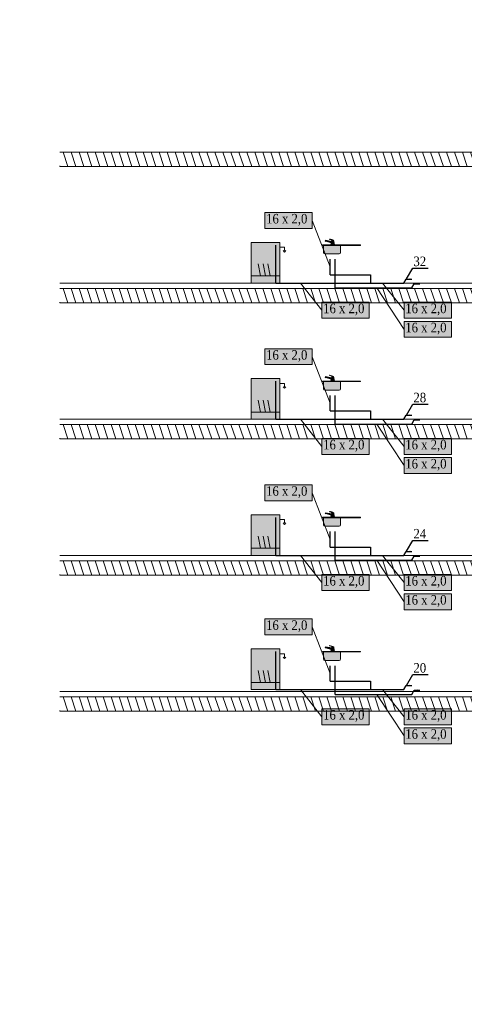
# Model space of a CAD drawing. Header units: millimetres. Extents: x -102560 to 77680, y 7163 to 33028.
# Tile 53 of 80: x -60900 to -51587, y 9599 to 30206. Entities that reach past the tile are written whole.
import ezdxf
from ezdxf import colors
from ezdxf.entities.mleader import LeaderData, LeaderLine
from ezdxf.enums import TextEntityAlignment as Align
from ezdxf.math import Vec2, Vec3

# ---------------------------------------------------------------- set-up
doc = ezdxf.new("R2010")
doc.units = ezdxf.units.MM
for name, color, linetype, lineweight, true_color in [('IS_Działka wody ciepłej', 1, 'Continuous', 30, 0xff0000), ('IS_Działka wody zimnej_etykieta', 7, 'Continuous', 0, 0x000000), ('IS_Konstrukcja (Rozwinięcie)', 7, 'Continuous', 9, 0x000000), ('IS_Odbiornik2', 7, 'Continuous', 0, 0x000000), ('IS_Zlew', 7, 'Continuous', 5, 0x000000), ('IS_Zmywarka', 7, 'Continuous', 5, 0x000000)]:
    doc.layers.add(name, color=color, linetype=linetype, lineweight=lineweight, true_color=true_color)
for name, color, linetype, lineweight in [('IS_Działka wody zimnej', 5, 'Continuous', 30), ('RR_IWK_ciepla woda', 10, 'C.W.U.', 40), ('RR_IWK_opisy', 7, 'Continuous', 0)]:
    doc.layers.add(name, color=color, linetype=linetype, lineweight=lineweight)
doc.styles.add('Garamond_____', font='GARA.TTF')
doc.styles.add('RR', font='GARA.TTF', dxfattribs={"height": 200})
doc.styles.get("Standard").update_dxf_attribs({"font": 'arial.ttf'})
doc.linetypes.add('C.W.U.', pattern='A,16.8,-4.8,["C.W.U.",Standard,S=2.4,R=0,X=-2.4,Y=-1.2],-10.2', length=31.8)

# ---------------------------------------------------------------- blocks, each defined once
blk = doc.blocks.new('16_TypRysWodKan_ZmywarkaCzescKan_00000000-0000-0000-0000-000000000000_Normal')
at = {"layer": 'IS_Zmywarka', "lineweight": 50, "true_color": 0xffffff, "transparency": 33554687}
blk.add_hatch(color=7, dxfattribs=at).paths.add_polyline_path([(-0.3, 0.425), (-0.3, -0.425), (0.3, -0.425), (0.3, 0.425)])
at = {"layer": 'IS_Zmywarka', "lineweight": -2}
blk.add_lwpolyline([(-0.3, 0.425), (0.3, 0.425), (0.3, -0.425), (-0.3, -0.425)], close=True, dxfattribs=at)
for points in [[(-0.43, 0.255), (-0.4, 0.225), (-0.37, 0.255)], [(-0.3, 0.325), (-0.4, 0.325), (-0.4, 0.255)], [(0, -0.275), (0.05, -0.025)], [(0.1, -0.275), (0.15, -0.025)]]:
    blk.add_lwpolyline(points, dxfattribs=at)
for points in [[(-0.1, -0.275, 0), (-0.05, -0.025, 0)], [(-0.3, -0.275, 0), (0.3, -0.275, 0)]]:
    blk.add_polyline3d(points, dxfattribs=at)
blk = doc.blocks.new('16_TypRysWodKan_Zlewozmywak1KRusztem_00000000-0000-0000-0000-000000000000_Normal')
at = {"layer": 'IS_Zlew', "lineweight": 50, "true_color": 0xffffff, "transparency": 33554687}
blk.add_hatch(color=7, dxfattribs=at).paths.add_polyline_path([(-0.4, 0.095), (-0.4, 0.085), (0.4, 0.085), (0.4, 0.095)])
h = blk.add_hatch(color=7, dxfattribs=at)
edge = h.paths.add_edge_path(flags=0)
edge.add_spline(control_points=[(0.02, 0.085), (0.02, 0.01), (0.02, 0.04), (0.02, -0.065), (0.02, -0.085), (0.03, -0.095), (0.05, -0.095), (0.2, -0.095), (0.16, -0.095), (0.35, -0.095), (0.37, -0.095), (0.38, -0.085), (0.38, -0.065), (0.38, 0.005), (0.38, -0.02), (0.38, 0.085), (0.2, 0.085), (0.2, 0.085), (0.02, 0.085)], knot_values=[0, 0, 0, 0, 1, 1, 1, 2, 2, 2, 3, 3, 3, 4, 4, 4, 5, 5, 5, 6, 6, 6, 6], weights=[1, 1, 1, 1, 1, 1, 1, 1, 1, 1, 1, 1, 1, 1, 1, 1, 1, 1, 1], degree=3, periodic=0)
at = {"layer": 'IS_Zlew', "lineweight": -2}
blk.add_lwpolyline([(-0.4, 0.095), (0.4, 0.095), (0.4, 0.085), (-0.4, 0.085)], close=True, dxfattribs=at)
blk.add_open_spline([(0.02, 0.085), (0.02, 0.01), (0.02, 0.04), (0.02, -0.065), (0.02, -0.085), (0.03, -0.095), (0.05, -0.095), (0.2, -0.095), (0.16, -0.095), (0.35, -0.095), (0.37, -0.095), (0.38, -0.085), (0.38, -0.065), (0.38, 0.005), (0.38, -0.02), (0.38, 0.085)], degree=3, knots=[0, 0, 0, 0, 1, 1, 1, 2, 2, 2, 3, 3, 3, 4, 4, 4, 5, 5, 5, 5], dxfattribs=at)
blk = doc.blocks.new('16_TypRysWodKan_BateriaStojacaRuchWyl_00000000-0000-0000-0000-000000000000_Normal')
at = {"layer": 'IS_Odbiornik2', "lineweight": 50, "true_color": 0xffffff, "transparency": 33554687}
blk.add_hatch(color=7, dxfattribs=at).paths.add_polyline_path([(-0.01776, -0.06), (0.06224, -0.06), (0.05224, -0.02), (0.16724, 0.015), (0.16724, 0.01), (0.18224, 0.015), (0.18224, 0.02), (0.17224, 0.035), (0.04224, 0.01), (-0.00276, 0.01)])
h = blk.add_hatch(color=7, dxfattribs=at)
edge = h.paths.add_edge_path(flags=0)
edge.add_spline(control_points=[(-0.00276, 0.01), (0.01974, 0.01), (0.01974, 0.01), (0.04224, 0.01), (0.04224, 0.03), (0.04224, 0.035), (0.04724, 0.04), (0.05224, 0.045), (0.06224, 0.05), (0.08224, 0.055), (0.08724, 0.055), (0.08724, 0.06), (0.08224, 0.06), (0.07224, 0.06), (0.01224, 0.04), (0.00224, 0.035), (-0.00276, 0.03), (-0.00276, 0.02), (-0.00276, 0.01)], knot_values=[-6, -6, -6, -6, -5, -5, -5, -4, -4, -4, -3, -3, -3, -2, -2, -2, -1, -1, -1, 0, 0, 0, 0], weights=[1, 1, 1, 1, 1, 1, 1, 1, 1, 1, 1, 1, 1, 1, 1, 1, 1, 1, 1], degree=3, periodic=0)
at = {"layer": 'IS_Odbiornik2', "lineweight": -2}
blk.add_lwpolyline([(-0.01776, -0.06), (-0.00276, 0.01), (0.04224, 0.01), (0.17224, 0.035), (0.18224, 0.02), (0.18224, 0.015), (0.18224, 0.015), (0.16724, 0.01), (0.16724, 0.015), (0.05224, -0.02), (0.06224, -0.06)], close=True, dxfattribs=at)
blk.add_polyline3d([(0.18224, 0.02, 0), (0.16724, 0.015, 0)], dxfattribs=at)
blk.add_open_spline([(-0.00276, 0.01), (-0.00276, 0.02), (-0.00276, 0.03), (0.00224, 0.035), (0.01224, 0.04), (0.07224, 0.06), (0.08224, 0.06), (0.08724, 0.06), (0.08724, 0.055), (0.08224, 0.055), (0.06224, 0.05), (0.05224, 0.045), (0.04724, 0.04), (0.04224, 0.035), (0.04224, 0.03), (0.04224, 0.01)], degree=3, knots=[0, 0, 0, 0, 1, 1, 1, 2, 2, 2, 3, 3, 3, 4, 4, 4, 5, 5, 5, 5], dxfattribs=at)

msp = doc.modelspace()

# ---------------------------------------------------------------- hatches: boundary and pattern name
at = {"layer": 'IS_Działka wody ciepłej', "extrusion": (0, 0, -1)}
for points in [[(52517, 24678), (52568, 24695), (52568, 24661)], [(52517, 21828), (52568, 21845), (52568, 21811)], [(52517, 18978), (52568, 18995), (52568, 18961)], [(52517, 16171), (52568, 16188), (52568, 16154)]]:
    msp.add_hatch(color=256, dxfattribs=at).paths.add_polyline_path(points)
at = {"layer": 'IS_Działka wody zimnej', "extrusion": (0, 0, -1)}
for points in [[(52683, 24778), (52734, 24795), (52734, 24761)], [(52683, 21928), (52734, 21945), (52734, 21911)], [(52683, 19078), (52734, 19095), (52734, 19061)], [(52683, 16271), (52734, 16288), (52734, 16254)]]:
    msp.add_hatch(color=256, dxfattribs=at).paths.add_polyline_path(points)
at = {"layer": 'IS_Działka wody zimnej_etykieta', "lineweight": 50, "true_color": 0xffffff, "transparency": 33554687}
for points in [[(-55763, 25836), (-54773, 25836), (-54773, 26170), (-55763, 26170)], [(-54568, 23958), (-53578, 23958), (-53578, 24292), (-54568, 24292)], [(-52848, 23958), (-51858, 23958), (-51858, 24292), (-52848, 24292)], [(-52848, 23558), (-51858, 23558), (-51858, 23891), (-52848, 23891)], [(-55763, 22986), (-54773, 22986), (-54773, 23320), (-55763, 23320)], [(-54568, 21108), (-53578, 21108), (-53578, 21442), (-54568, 21442)], [(-52848, 21108), (-51858, 21108), (-51858, 21442), (-52848, 21442)], [(-52848, 20708), (-51858, 20708), (-51858, 21041), (-52848, 21041)], [(-55763, 20136), (-54773, 20136), (-54773, 20470), (-55763, 20470)], [(-54568, 18258), (-53578, 18258), (-53578, 18592), (-54568, 18592)], [(-52848, 18258), (-51858, 18258), (-51858, 18592), (-52848, 18592)], [(-52848, 17858), (-51858, 17858), (-51858, 18191), (-52848, 18191)], [(-55763, 17329), (-54773, 17329), (-54773, 17663), (-55763, 17663)], [(-54568, 15451), (-53578, 15451), (-53578, 15785), (-54568, 15785)], [(-52848, 15451), (-51858, 15451), (-51858, 15785), (-52848, 15785)], [(-52848, 15051), (-51858, 15051), (-51858, 15385), (-52848, 15385)]]:
    msp.add_hatch(color=7, dxfattribs=at).paths.add_polyline_path(points)
at = {"layer": 'IS_Konstrukcja (Rozwinięcie)', "true_color": 0xc0c0c0, "transparency": 33554687, "extrusion": (0, 0, -1)}
h = msp.add_hatch(dxfattribs=at)
h.set_pattern_fill('ANSI31', color=9, scale=50.000001, angle=206.6202, style=0)
h.set_pattern_definition([(251.62016, (137390, 27280.6), (150.65169, -50.05629), [])])
h.paths.add_polyline_path([(-2610, 27431), (-2610, 27131), (60060, 27131), (60060, 27431)])
h = msp.add_hatch(dxfattribs=at)
h.set_pattern_fill('ANSI31', color=9, scale=50.000001, angle=206.6202, style=0)
h.set_pattern_definition([(251.62016, (137390, 24430.6), (150.65169, -50.05629), [])])
h.paths.add_polyline_path([(-2610, 24581), (-2610, 24281), (60060, 24281), (60060, 24581)])
h = msp.add_hatch(dxfattribs=at)
h.set_pattern_fill('ANSI31', color=9, scale=50.000001, angle=206.6202, style=0)
h.set_pattern_definition([(251.62016, (137390, 21580.6), (150.65169, -50.05629), [])])
h.paths.add_polyline_path([(-2610, 21731), (-2610, 21431), (60060, 21431), (60060, 21731)])
h = msp.add_hatch(dxfattribs=at)
h.set_pattern_fill('ANSI31', color=9, scale=50.000001, angle=206.6202, style=0)
h.set_pattern_definition([(251.62016, (137390, 18730.6), (150.65169, -50.05629), [])])
h.paths.add_polyline_path([(-2610, 18881), (-2610, 18581), (60060, 18581), (60060, 18881)])
h = msp.add_hatch(dxfattribs=at)
h.set_pattern_fill('ANSI31', color=9, scale=50.000001, angle=206.6202, style=0)
h.set_pattern_definition([(251.62016, (137390, 15880.6), (150.65169, -50.05629), [])])
h.paths.add_polyline_path([(-2610, 16031), (-2610, 15731), (60060, 15731), (60060, 16031)])

# ---------------------------------------------------------------- linework, layer by layer
at = {"layer": 'IS_Działka wody ciepłej'}
for p, q in [((-54293, 24592), (-54293, 25193)), ((-54293, 24592), (-52687, 24593)), ((-54293, 21742), (-54293, 22343)), ((-54293, 21742), (-52687, 21743)), ((-54293, 18892), (-54293, 19493)), ((-54293, 18892), (-52687, 18893)), ((-54293, 16085), (-54293, 16686)), ((-54293, 16085), (-52687, 16086))]:
    msp.add_line(p, q, dxfattribs=at)
for points in [[(-52687, 24593), (-52636, 24678), (-52517, 24678)], [(-52687, 21743), (-52636, 21828), (-52517, 21828)], [(-52687, 18893), (-52636, 18978), (-52517, 18978)], [(-52687, 16086), (-52636, 16171), (-52517, 16171)]]:
    msp.add_lwpolyline(points, dxfattribs=at)
at = {"layer": 'IS_Działka wody zimnej'}
for p, q in [((-55534, 24693), (-55534, 25489)), ((-54394, 24868), (-54394, 25193)), ((-54394, 24868), (-53550, 24868)), ((-53550, 24868), (-53550, 24696)), ((-55534, 24693), (-52853, 24693)), ((-55534, 21843), (-55534, 22639)), ((-54394, 22018), (-54394, 22343)), ((-54394, 22018), (-53550, 22018)), ((-53550, 22018), (-53550, 21846)), ((-55534, 21843), (-52853, 21843)), ((-55534, 18993), (-55534, 19789)), ((-54394, 19168), (-54394, 19493)), ((-54394, 19168), (-53550, 19168)), ((-53550, 19168), (-53550, 18996)), ((-55534, 18993), (-52853, 18993)), ((-55534, 16186), (-55534, 16982)), ((-54394, 16361), (-54394, 16686)), ((-54394, 16361), (-53550, 16361)), ((-53550, 16361), (-53550, 16189)), ((-55534, 16186), (-52853, 16186))]:
    msp.add_line(p, q, dxfattribs=at)
for points in [[(-52853, 24693), (-52802, 24778), (-52683, 24778)], [(-52853, 21843), (-52802, 21928), (-52683, 21928)], [(-52853, 18993), (-52802, 19078), (-52683, 19078)], [(-52853, 16186), (-52802, 16271), (-52683, 16271)]]:
    msp.add_lwpolyline(points, dxfattribs=at)
at = {"layer": 'IS_Działka wody zimnej_etykieta'}
for p, q in [((-54394, 25030), (-54773, 26003)), ((-54568, 24125), (-55020, 24692)), ((-52848, 23725), (-53422, 24592)), ((-52848, 24125), (-53300, 24693)), ((-54394, 22180), (-54773, 23153)), ((-54568, 21275), (-55020, 21842)), ((-52848, 20875), (-53422, 21742)), ((-52848, 21275), (-53300, 21843)), ((-54394, 19330), (-54773, 20303)), ((-54568, 18425), (-55020, 18992)), ((-52848, 18425), (-53300, 18993)), ((-52848, 18025), (-53422, 18892)), ((-54394, 16524), (-54773, 17496)), ((-54568, 15618), (-55020, 16186)), ((-52848, 15218), (-53422, 16086)), ((-52848, 15618), (-53300, 16186))]:
    msp.add_line(p, q, dxfattribs=at)
for points in [[(-55763, 25836), (-54773, 25836), (-54773, 26170), (-55763, 26170)], [(-54568, 23958), (-53578, 23958), (-53578, 24292), (-54568, 24292)], [(-52848, 23958), (-51858, 23958), (-51858, 24292), (-52848, 24292)], [(-52848, 23558), (-51858, 23558), (-51858, 23891), (-52848, 23891)], [(-55763, 22986), (-54773, 22986), (-54773, 23320), (-55763, 23320)], [(-54568, 21108), (-53578, 21108), (-53578, 21442), (-54568, 21442)], [(-52848, 21108), (-51858, 21108), (-51858, 21442), (-52848, 21442)], [(-52848, 20708), (-51858, 20708), (-51858, 21041), (-52848, 21041)], [(-55763, 20136), (-54773, 20136), (-54773, 20470), (-55763, 20470)], [(-54568, 18258), (-53578, 18258), (-53578, 18592), (-54568, 18592)], [(-52848, 18258), (-51858, 18258), (-51858, 18592), (-52848, 18592)], [(-52848, 17858), (-51858, 17858), (-51858, 18191), (-52848, 18191)], [(-55763, 17329), (-54773, 17329), (-54773, 17663), (-55763, 17663)], [(-54568, 15451), (-53578, 15451), (-53578, 15785), (-54568, 15785)], [(-52848, 15451), (-51858, 15451), (-51858, 15785), (-52848, 15785)], [(-52848, 15051), (-51858, 15051), (-51858, 15385), (-52848, 15385)]]:
    msp.add_lwpolyline(points, close=True, dxfattribs=at)
at = {"layer": 'IS_Konstrukcja (Rozwinięcie)'}
for p, q in [((-60060, 27431), (4501, 27431)), ((-60060, 27131), (4501, 27131)), ((-60060, 24693), (4501, 24693)), ((-60060, 24581), (4501, 24581)), ((-60060, 24281), (4501, 24281)), ((-60060, 21843), (4501, 21843)), ((-60060, 21731), (4501, 21731)), ((-60060, 21431), (4501, 21431)), ((-60060, 18993), (4501, 18993)), ((-60060, 18881), (4501, 18881)), ((-60060, 18581), (4501, 18581)), ((-60060, 16143), (71971, 16143)), ((-60060, 16031), (4501, 16031)), ((-60060, 15731), (4501, 15731))]:
    msp.add_line(p, q, dxfattribs=at)

# ---------------------------------------------------------------- block references
at = {"layer": 'IS_Odbiornik2', "xscale": -1000, "yscale": 1000, "zscale": 1000}
for p in [(-54322, 25553), (-54322, 22703), (-54322, 19853), (-54322, 17046)]:
    msp.add_blockref('16_TypRysWodKan_BateriaStojacaRuchWyl_00000000-0000-0000-0000-000000000000_Normal', p, dxfattribs=at)
at = {"layer": 'IS_Zlew', "xscale": -1000, "yscale": 1000, "zscale": 1000}
for p in [(-54159, 25398), (-54159, 22548), (-54159, 19698), (-54159, 16891)]:
    msp.add_blockref('16_TypRysWodKan_Zlewozmywak1KRusztem_00000000-0000-0000-0000-000000000000_Normal', p, dxfattribs=at)
at = {"layer": 'IS_Zmywarka', "xscale": -1000, "yscale": 1000, "zscale": 1000}
for p in [(-55753, 25118), (-55753, 22268), (-55753, 19418), (-55753, 16611)]:
    msp.add_blockref('16_TypRysWodKan_ZmywarkaCzescKan_00000000-0000-0000-0000-000000000000_Normal', p, dxfattribs=at)

# ---------------------------------------------------------------- texts
at = {"layer": 'IS_Działka wody zimnej_etykieta', "color": 5, "transparency": 33554687, "style": 'Garamond_____'}
for p in [(-55738, 26141), (-54543, 24263), (-52823, 24263), (-55738, 23291), (-54543, 21413), (-52823, 21413), (-55738, 20441), (-54543, 18563), (-52823, 18563), (-55738, 17634), (-54543, 15757), (-52823, 15757)]:
    msp.add_text('16 x 2,0', height=200, dxfattribs=at).set_placement(p, align=Align.TOP_LEFT)
at = {"layer": 'RR_IWK_ciepla woda', "linetype": 'Continuous', "ltscale": 20, "style": 'Garamond_____'}
for p in [(-52823, 23863), (-52823, 21013), (-52823, 18163), (-52823, 15356)]:
    msp.add_text('16 x 2,0', height=200, dxfattribs=at).set_placement(p, align=Align.TOP_LEFT)
at = {"layer": 'RR_IWK_opisy', "insert": (-102161, 30202), "char_height": 200, "width": 12404.74, "attachment_point": 1, "style": 'RR'}
msp.add_mtext('\\pi-500,l500,xqjt0,2;UWAGI:\\P1.^IBudynek zasilany będzie z projektowanego przyłącza wodociągowego - wg odrębnego opracowania;\\P2.^IGłówny zestaw wodomierzowy  zlokalizowany będzie w studni wodomierzowej;\\P3.^IIndywidualne zestawy wodomierzowe dla poszczególnych mieszkań instalowane będą w\\~szachtach instalacyjnych na korytarzach ogólnych;\\P4.^IInstalację rozdzielczą wody zimnej, ciepłej i cyrkulacji należy prowadzić pod stropem parteru oraz w\\~szachtach; \\P5.^IDoprowadzenie wody do poszczególnych mieszkań z szafek rodzielaczy prowadzić w\\~warstwach posadzkowych;\\P6.^IInstalację rozdzielczą prowadzoną pod stropem i w szachtach wykonać z rur stalowych zaciskowych;\\P7.^IInstalację prowwadzoną w posadzce wykonać z rur tworzywowych PERT;\\P8.^IPodejścia pod pojedyncze przybory wykonywać rurą %%c16x2,0;\\P9.^ICiepła woda przygotowywana będzie centralnie w zasobniku ciepłej wody zasilanym z\\~pompy ciepła;\\P10.^INależy wykonać instalację cyrkulacji;\\P11.^ICałość instalacji wodociągowej należy izolować termicznie;\\P12.^IWszystkie roboty należy wykonać zgodnie z Polskimi Normami, Warunkami Technicznymi Wykonania i Odbioru Robót oraz zgodnie ze sztuką budowlaną;\\P13.^IRysunki rozpatrywać łącznie z informacjami zawartymi w części opisowej oraz z\\~dokumentacją branżową;\\P14.^IUwagi i opisy zamieszczane w części rys. projektu stanowią integralną część niniejszego opracowania;\\P15.^IWszystkie wymiary, otwory i rzędne należy sprawdzić na budowie, a wszelkie odstępstwa należy korygować przy udziale projektanta i użytkownika, prace montażowe wykonywać zgodnie z obowiązującymi przepisami BHP, zarządzeniami oraz normami PN;\\P16.^IWszelkie wątpliwości i niejasności należy wyjaśnić z projektantem.', dxfattribs=at)

# ---------------------------------------------------------------- leaders
at = {"layer": 'RR_IWK_opisy', "ltscale": 40}
ml = msp.add_multileader_mtext('Standard', dxfattribs=at)
ml.set_content('\\fGaramond|b0|i0;32')
ml.set_leader_properties()
ml.build(insert=Vec2(0, 0))
ml.multileader.update_dxf_attribs({"text_left_attachment_type": 6, "text_right_attachment_type": 6})
ctx = ml.context
ctx.base_point, ctx.char_height, ctx.plane_origin = Vec3(-52654, 25008), 200, Vec3(-82058, 8507)
ctx.left_attachment, ctx.right_attachment = 6, 6
notes = []
notes.append((ctx, [(0, (1, 1, 0), (-52662, 25008), (1, 0), 8, [(0, [(-52802, 24778)], 0, [])])]))
ctx.mtext.insert = Vec3(-52652, 25248)
ml = msp.add_multileader_mtext('Standard', dxfattribs=at)
ml.set_content('\\fGaramond|b0|i0;28')
ml.set_leader_properties()
ml.build(insert=Vec2(0, 0))
ml.multileader.update_dxf_attribs({"text_left_attachment_type": 6, "text_right_attachment_type": 6})
ctx = ml.context
ctx.base_point, ctx.char_height, ctx.plane_origin = Vec3(-52654, 22158), 200, Vec3(-82058, 5657)
ctx.left_attachment, ctx.right_attachment = 6, 6
notes.append((ctx, [(0, (1, 1, 0), (-52662, 22158), (1, 0), 8, [(0, [(-52802, 21928)], 0, [])])]))
ctx.mtext.insert = Vec3(-52652, 22398)
ml = msp.add_multileader_mtext('Standard', dxfattribs=at)
ml.set_content('\\fGaramond|b0|i0;24')
ml.set_leader_properties()
ml.build(insert=Vec2(0, 0))
ml.multileader.update_dxf_attribs({"text_left_attachment_type": 6, "text_right_attachment_type": 6})
ctx = ml.context
ctx.base_point, ctx.char_height, ctx.plane_origin = Vec3(-52654, 19308), 200, Vec3(-82058, 2807)
ctx.left_attachment, ctx.right_attachment = 6, 6
notes.append((ctx, [(0, (1, 1, 0), (-52662, 19308), (1, 0), 8, [(0, [(-52802, 19078)], 0, [])])]))
ctx.mtext.insert = Vec3(-52652, 19548)
ml = msp.add_multileader_mtext('Standard', dxfattribs=at)
ml.set_content('\\fGaramond|b0|i0;20')
ml.set_leader_properties()
ml.build(insert=Vec2(0, 0))
ml.multileader.update_dxf_attribs({"text_left_attachment_type": 6, "text_right_attachment_type": 6})
ctx = ml.context
ctx.base_point, ctx.char_height, ctx.plane_origin = Vec3(-52654, 16501), 200, Vec3(-82058, 0)
ctx.left_attachment, ctx.right_attachment = 6, 6
notes.append((ctx, [(0, (1, 1, 0), (-52662, 16501), (1, 0), 8, [(0, [(-52802, 16271)], 0, [])])]))
ctx.mtext.insert = Vec3(-52652, 16741)
for ctx, leaders in notes:
    for number, flags, end, landing, length, lines in leaders:
        leader = LeaderData()
        leader.index, (leader.has_last_leader_line, leader.has_dogleg_vector, leader.attachment_direction) = number, flags
        leader.last_leader_point, leader.dogleg_vector, leader.dogleg_length = Vec3(end), Vec3(landing), length
        for number, points, colour, breaks in lines:
            line = LeaderLine()
            line.index, line.vertices, line.color, line.breaks = number, Vec3.list(points), colors.encode_raw_color(colour), breaks
            leader.lines.append(line)
        ctx.leaders.append(leader)

doc.saveas('drawing.dxf')
